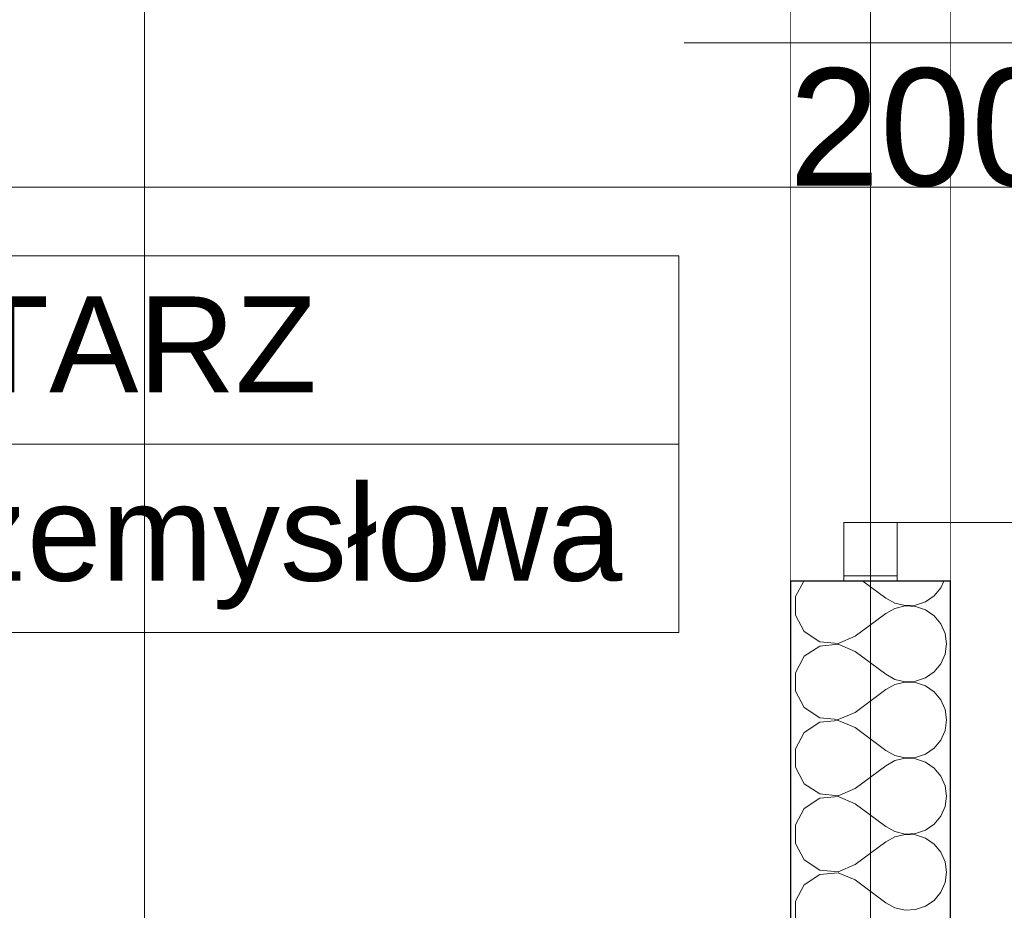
# Model space of a CAD drawing. Header units: millimetres. Extents: x -12989 to 357906, y -50379 to 30884.
# Tile 62 of 256: x 4842 to 5766, y 4321 to 5157. Entities that reach past the tile are written whole.
import ezdxf
from ezdxf.enums import TextEntityAlignment as Align

# ---------------------------------------------------------------- set-up
doc = ezdxf.new("R2010")
doc.units = ezdxf.units.MM
doc.header["$MEASUREMENT"] = 0
doc.linetypes.add('Wipeout_Contour', pattern=[1000, 0, -1000])
for name, color, linetype, lineweight in [('04-ŚCIANY DZIAŁOWE_Nr_pióra__20', 1, 'Continuous', 13), ('Nowe_04-ŚCIANY DZIAŁOWE_Nr_pióra__27', 7, 'Continuous', 25), ('Nowe_A_WYM_ZEWNETRZNE_Nr_pióra__1', 7, 'Continuous', 13), ('Nowe_A_WYM_ZEWNETRZNE_Nr_pióra__45', 7, 'Continuous', 15), ('Nowe_A_WYM_ZEWNETRZNE_Nr_pióra__85', 7, 'Continuous', 13), ('Nowe_Drzwi Archicad_Nr_pióra__23', 7, 'Continuous', 15), ('Nowe_Drzwi Archicad_Nr_pióra__27', 7, 'Continuous', 25), ('Nowe_Drzwi Archicad_Nr_pióra__3', 7, 'Continuous', 13), ('Nowe_Metryczki pomieszczeń Archicada_Nr_pióra__1', 7, 'Continuous', 13), ('Nowe_Warstwa IFC.Import IFC_Nr_pióra__1', 7, 'Continuous', 13), ('Nowe_Warstwa IFC.Import IFC_Nr_pióra__4', 7, 'Continuous', 13), ('Nowe_Znaczniki drzwi Archicada_Nr_pióra__45', 7, 'Continuous', 15), ('Nowe_Znaczniki drzwi Archicada_Nr_pióra__5', 7, 'Continuous', 13), ('Nowe_Znaczniki drzwi Archicada_Nr_pióra__7', 7, 'Continuous', 13)]:
    doc.layers.add(name, color=color, linetype=linetype, lineweight=lineweight)
for name, color, linetype in [('Nowe_04-ŚCIANY DZIAŁOWE', 7, 'Continuous'), ('Nowe_A_OZN_STREFY', 7, 'Continuous'), ('Nowe_A_WYM_ZEWNETRZNE', 7, 'Continuous'), ('Nowe_Drzwi Archicad', 7, 'Continuous'), ('Nowe_Warstwa IFC.Import IFC', 7, 'Continuous'), ('Nowe_Znaczniki drzwi Archicada', 7, 'Continuous')]:
    doc.layers.add(name, color=color, linetype=linetype)
doc.layers.add('Nowe_04-ŚCIANY DZIAŁOWE_Nr_pióra__174', color=7, linetype='Continuous', lineweight=5, true_color=0x6a6a6a)
doc.styles.add('STYL_AUTOMATYCZNY_1', font='arial.ttf')
doc.styles.add('STYL_AUTOMATYCZNY_2', font='arial.ttf')
doc.styles.add('STYL_AUTOMATYCZNY_3', font='arial.ttf')
doc.linetypes.add('Izolacja przeciwwodna I 01 I WSC', pattern='A,0,[1,PAB.6.3 RZUT PARTERU1.Shx,S=0.396825,R=0,X=0,Y=0],-100,0', length=100)
doc.dimstyles.new('STYL_AUTOMATYCZNY__1', dxfattribs={"dimtxt": 139.999998, "dimasz": 71.25, "dimexe": 0.18, "dimexo": 0.0625, "dimgap": 0, "dimtad": 1, "dimtih": 1, "dimtoh": 1, "dimdec": 0, "dimlfac": 0.1, "dimzin": 0, "dimdsep": 46, "dimtxsty": 'STYL_AUTOMATYCZNY_3', "dimblk": 'ARROWHEAD_6', "dimblk1": 'ARROWHEAD_6', "dimblk2": 'ARROWHEAD_6', "dimcen": 0.09, "dimse1": 1, "dimse2": 1, "dimclrd": 7, "dimclre": 7, "dimclrt": 7, "dimadec": 0, "dimazin": 0, "dimtfac": 1, "dimtdec": 4, "dimtmove": 0, "dimatfit": 3, "dimfxl": 0, "dimtolj": 1, "dimtzin": 0, "dimarcsym": 0})
doc.dimstyles.new('STYL_AUTOMATYCZNY__2', dxfattribs={"dimtxt": 139.999998, "dimasz": 71.25, "dimexe": 0.18, "dimexo": 0.0625, "dimgap": 0, "dimtad": 1, "dimdec": 0, "dimlfac": 0.1, "dimzin": 0, "dimdsep": 46, "dimtxsty": 'STYL_AUTOMATYCZNY_3', "dimblk": 'ARROWHEAD_6', "dimblk1": 'ARROWHEAD_6', "dimblk2": 'ARROWHEAD_6', "dimcen": 0.09, "dimse1": 1, "dimse2": 1, "dimclrd": 7, "dimclre": 7, "dimclrt": 7, "dimadec": 0, "dimazin": 0, "dimtfac": 1, "dimtdec": 4, "dimtmove": 0, "dimatfit": 3, "dimfxl": 0, "dimtolj": 1, "dimtzin": 0, "dimarcsym": 0})
doc.dimstyles.new('STYL_AUTOMATYCZNY__4', dxfattribs={"dimtxt": 139.999998, "dimasz": 71.25, "dimexe": 0.18, "dimexo": 0.0625, "dimgap": 0, "dimtad": 1, "dimdec": 0, "dimlfac": 0.1, "dimzin": 0, "dimdsep": 46, "dimtxsty": 'STYL_AUTOMATYCZNY_3', "dimblk": 'ARROWHEAD_6', "dimblk1": 'ARROWHEAD_6', "dimblk2": 'ARROWHEAD_6', "dimcen": 0.09, "dimse1": 1, "dimse2": 1, "dimclrd": 7, "dimclre": 7, "dimclrt": 7, "dimadec": 0, "dimazin": 0, "dimtfac": 1, "dimtdec": 4, "dimtmove": 2, "dimatfit": 3, "dimfxl": 0, "dimtolj": 1, "dimtzin": 0, "dimarcsym": 0})

# ---------------------------------------------------------------- blocks, each defined once
blk = doc.blocks.new('KORYTARZ_0.2_6_1', base_point=(4118.26, 4758.93))
at = {"color": 254, "linetype": 'Wipeout_Contour', "lineweight": 0, "ltscale": 27408.160854}
blk.add_wipeout([(4365.98, 4582.14), (5460.9, 4582.14), (5460.9, 4935.71), (4365.98, 4935.71)], dxfattribs=at).dxf.layer = 'Nowe_A_OZN_STREFY'
at = {"layer": 'Nowe_Metryczki pomieszczeń Archicada_Nr_pióra__1', "color": 7, "linetype": 'Continuous', "lineweight": 13}
for p, q in [((4365.98, 4935.71), (5460.9, 4935.71)), ((5460.9, 4935.71), (5460.9, 4758.93)), ((5460.9, 4758.93), (4365.98, 4758.93)), ((4365.98, 4758.93), (5460.9, 4758.93)), ((5460.9, 4758.93), (5460.9, 4582.14)), ((5460.9, 4582.14), (4365.98, 4582.14))]:
    blk.add_line(p, q, dxfattribs=at)
at = {"layer": 'Nowe_Metryczki pomieszczeń Archicada_Nr_pióra__1', "color": 7, "lineweight": 13}
for tag, style, p in [('DUMMY_992', 'STYL_AUTOMATYCZNY_1', (4112.85, 4918.04)), ('DUMMY_994', 'STYL_AUTOMATYCZNY_2', (5097.35, 4918.04)), ('ROOM_NUMBER', 'STYL_AUTOMATYCZNY_1', (3941.26, 4897.46)), ('ROOM_NAME', 'STYL_AUTOMATYCZNY_2', (4436.69, 4897.46)), ('DUMMY_993', 'STYL_AUTOMATYCZNY_2', (3941.26, 4741.25)), ('DUMMY_995', 'STYL_AUTOMATYCZNY_2', (4436.69, 4741.25)), ('stFloorCovering', 'STYL_AUTOMATYCZNY_2', (4436.69, 4720.68))]:
    blk.add_attdef(tag, text='', height=90, dxfattribs=dict(at, style=style)).set_placement(p, align=Align.TOP_LEFT)
blk = doc.blocks.new('*X58')
at = {"layer": 'Nowe_04-ŚCIANY DZIAŁOWE_Nr_pióra__174', "color": 251, "linetype": 'Continuous', "lineweight": 5, "true_color": 0x6a6a6a}
for p, q in [((5578.19, 4630.39), (5570.39, 4615.84)), ((5633.55, 4630.39), (5655.02, 4614.29)), ((5700.55, 4616.49), (5706.83, 4624.08)), ((5706.83, 4624.08), (5709.62, 4630.39)), ((5570.39, 4615.84), (5570.39, 4598.44)), ((5655.02, 4614.29), (5663.65, 4609.52)), ((5692.43, 4610.91), (5700.55, 4616.49)), ((5663.65, 4604.77), (5655.02, 4600)), ((5663.65, 4609.52), (5673.25, 4607.29)), ((5673.25, 4607), (5663.65, 4604.77)), ((5673.25, 4607.29), (5683.09, 4607.76)), ((5683.09, 4606.52), (5673.25, 4607)), ((5683.09, 4607.76), (5692.43, 4610.91)), ((5692.43, 4603.37), (5683.09, 4606.52)), ((5700.55, 4597.79), (5692.43, 4603.37)), ((5570.39, 4598.44), (5578.61, 4583.11)), ((5626.45, 4578.57), (5655.02, 4600)), ((5706.83, 4590.2), (5700.55, 4597.79)), ((5710.81, 4581.19), (5706.83, 4590.2)), ((5578.61, 4583.11), (5593.09, 4573.48)), ((5610.41, 4571.84), (5626.45, 4578.57)), ((5712.17, 4571.43), (5710.81, 4581.19)), ((5593.09, 4569.38), (5578.61, 4559.75)), ((5593.09, 4573.48), (5610.41, 4571.84)), ((5610.41, 4571.02), (5593.09, 4569.38)), ((5626.45, 4564.29), (5610.41, 4571.02)), ((5710.81, 4561.67), (5712.17, 4571.43)), ((5578.61, 4559.75), (5570.39, 4544.41)), ((5626.45, 4564.29), (5655.02, 4542.86)), ((5706.83, 4552.65), (5710.81, 4561.67)), ((5700.55, 4545.07), (5706.83, 4552.65)), ((5570.39, 4544.41), (5570.39, 4527.02)), ((5655.02, 4542.86), (5663.65, 4538.09)), ((5683.09, 4536.34), (5692.43, 4539.48)), ((5692.43, 4539.48), (5700.55, 4545.07)), ((5663.65, 4533.34), (5655.02, 4528.57)), ((5663.65, 4538.09), (5673.25, 4535.86)), ((5673.25, 4535.57), (5663.65, 4533.34)), ((5673.25, 4535.86), (5683.09, 4536.34)), ((5683.09, 4535.09), (5673.25, 4535.57)), ((5692.43, 4531.94), (5683.09, 4535.09)), ((5700.55, 4526.36), (5692.43, 4531.94)), ((5570.39, 4527.02), (5578.61, 4511.68)), ((5626.45, 4507.14), (5655.02, 4528.57)), ((5706.83, 4518.78), (5700.55, 4526.36)), ((5578.61, 4511.68), (5593.09, 4502.05)), ((5710.81, 4509.76), (5706.83, 4518.78)), ((5593.09, 4502.05), (5610.41, 4500.41)), ((5610.41, 4500.41), (5626.45, 4507.14)), ((5712.17, 4500), (5710.81, 4509.76)), ((5593.09, 4497.95), (5578.61, 4488.32)), ((5610.41, 4499.59), (5593.09, 4497.95)), ((5626.45, 4492.86), (5610.41, 4499.59)), ((5626.45, 4492.86), (5655.02, 4471.43)), ((5710.81, 4490.24), (5712.17, 4500)), ((5578.61, 4488.32), (5570.39, 4472.98)), ((5706.83, 4481.22), (5710.81, 4490.24)), ((5692.43, 4468.06), (5700.55, 4473.64)), ((5700.55, 4473.64), (5706.83, 4481.22)), ((5570.39, 4472.98), (5570.39, 4455.59)), ((5655.02, 4471.43), (5663.65, 4466.66)), ((5663.65, 4466.66), (5673.25, 4464.43)), ((5673.25, 4464.43), (5683.09, 4464.91)), ((5683.09, 4464.91), (5692.43, 4468.06)), ((5570.39, 4455.59), (5578.61, 4440.25)), ((5626.45, 4435.71), (5655.02, 4457.14)), ((5663.65, 4461.91), (5655.02, 4457.14)), ((5673.25, 4464.14), (5663.65, 4461.91)), ((5683.09, 4463.66), (5673.25, 4464.14)), ((5692.43, 4460.52), (5683.09, 4463.66)), ((5700.55, 4454.93), (5692.43, 4460.52)), ((5706.83, 4447.35), (5700.55, 4454.93)), ((5710.81, 4438.33), (5706.83, 4447.35)), ((5578.61, 4440.25), (5593.09, 4430.62)), ((5712.17, 4428.57), (5710.81, 4438.33)), ((5593.09, 4430.62), (5610.41, 4428.98)), ((5610.41, 4428.16), (5593.09, 4426.52)), ((5610.41, 4428.98), (5626.45, 4435.71)), ((5626.45, 4421.43), (5610.41, 4428.16)), ((5710.81, 4418.81), (5712.17, 4428.57)), ((5593.09, 4426.52), (5578.61, 4416.89)), ((5626.45, 4421.43), (5655.02, 4400)), ((5706.83, 4409.8), (5710.81, 4418.81)), ((5578.61, 4416.89), (5570.39, 4401.56)), ((5700.55, 4402.21), (5706.83, 4409.8)), ((5570.39, 4401.56), (5570.39, 4384.16)), ((5655.02, 4400), (5663.65, 4395.23)), ((5692.43, 4396.63), (5700.55, 4402.21)), ((5663.65, 4390.48), (5655.02, 4385.71)), ((5663.65, 4395.23), (5673.25, 4393)), ((5673.25, 4392.71), (5663.65, 4390.48)), ((5673.25, 4393), (5683.09, 4393.48)), ((5683.09, 4392.24), (5673.25, 4392.71)), ((5683.09, 4393.48), (5692.43, 4396.63)), ((5692.43, 4389.09), (5683.09, 4392.24)), ((5570.39, 4384.16), (5578.61, 4368.83)), ((5626.45, 4364.29), (5655.02, 4385.71)), ((5700.55, 4383.51), (5692.43, 4389.09)), ((5706.83, 4375.92), (5700.55, 4383.51)), ((5710.81, 4366.9), (5706.83, 4375.92)), ((5578.61, 4368.83), (5593.09, 4359.19)), ((5610.41, 4357.55), (5626.45, 4364.29)), ((5712.17, 4357.14), (5710.81, 4366.9)), ((5593.09, 4355.09), (5578.61, 4345.46)), ((5593.09, 4359.19), (5610.41, 4357.55)), ((5610.41, 4356.73), (5593.09, 4355.09)), ((5626.45, 4350), (5610.41, 4356.73)), ((5710.81, 4347.38), (5712.17, 4357.14)), ((5578.61, 4345.46), (5570.39, 4330.13)), ((5626.45, 4350), (5655.02, 4328.57)), ((5706.83, 4338.37), (5710.81, 4347.38)), ((5700.55, 4330.78), (5706.83, 4338.37)), ((5570.39, 4330.13), (5570.39, 4312.73)), ((5655.02, 4328.57), (5663.65, 4323.8)), ((5692.43, 4325.2), (5700.55, 4330.78)), ((5663.65, 4323.8), (5673.25, 4321.57)), ((5673.25, 4321.57), (5683.09, 4322.05)), ((5683.09, 4322.05), (5692.43, 4325.2))]:
    blk.add_line(p, q, dxfattribs=at)
blk = doc.blocks.new('WSC Marker D[11]_1', base_point=(5715.74, 5135.39))
at = {"layer": 'Nowe_Znaczniki drzwi Archicada_Nr_pióra__7', "color": 7, "lineweight": 13, "style": 'STYL_AUTOMATYCZNY_2'}
for tag, p in [('DUMMY_290', (5350.02, 5135.39)), ('DUMMY_287', (5900.02, 4635.39))]:
    blk.add_attdef(tag, text='', height=100, rotation=90, dxfattribs=at).set_placement(p, align=Align.BOTTOM_LEFT)
at = {"color": 254, "linetype": 'Wipeout_Contour', "lineweight": 0, "ltscale": 161264.716024}
blk.add_wipeout([(6215.74, 5010.39), (6215.74, 5010.39), (6263.57, 5019.91), (6304.13, 5047), (6331.22, 5087.56), (6340.74, 5135.39), (6331.22, 5183.23), (6304.13, 5223.78), (6263.57, 5250.88), (6215.74, 5260.39), (6215.74, 5260.39), (6215.74, 5260.39), (6167.9, 5250.88), (6127.35, 5223.78), (6100.25, 5183.23), (6090.74, 5135.39), (6100.25, 5087.56), (6127.35, 5047), (6167.9, 5019.91)], dxfattribs=at).dxf.layer = 'Nowe_Znaczniki drzwi Archicada'
at = {"layer": 'Nowe_Znaczniki drzwi Archicada_Nr_pióra__45', "color": 7, "linetype": 'Continuous', "lineweight": 15}
blk.add_line((6090.74, 5135.39), (5465.74, 5135.39), dxfattribs=at)
at = {"layer": 'Nowe_Znaczniki drzwi Archicada_Nr_pióra__5', "color": 7, "linetype": 'Continuous', "lineweight": 13, "flags": 128}
blk.add_lwpolyline([(6215.74, 5010.39, 1), (6215.74, 5260.39, 1)], format="xyb", close=True, dxfattribs=at)
at = {"layer": 'Nowe_Znaczniki drzwi Archicada_Nr_pióra__7', "color": 7, "lineweight": 13, "style": 'STYL_AUTOMATYCZNY_2'}
for tag, height, rotation, p in [('AC_WIDO_ID', 100, 90, (6300.02, 5080.35)), ('DUMMY_288', 100, 90, (6100.02, 4635.39)), ('DUMMY_289', 100, 90, (6300.02, 4635.39)), ('AC_MarkerText_2', 110, 360, (5647.94, 5188.55)), ('AC_MarkerText_3', 110, 360, (5564.04, 4968.55))]:
    blk.add_attdef(tag, text='', height=height, rotation=rotation, dxfattribs=at).set_placement(p, align=Align.BOTTOM_LEFT)
blk = doc.blocks.new('WSC Drzwi 26[10]_1')
at = {"layer": 'Nowe_Drzwi Archicad_Nr_pióra__23', "color": 7, "linetype": 'Continuous', "lineweight": 15}
blk.add_line((5665.74, 4630.39), (5615.74, 4630.39), dxfattribs=at)
at = {"layer": 'Nowe_Drzwi Archicad_Nr_pióra__27', "color": 7, "linetype": 'Continuous', "lineweight": 25}
for p, q in [((5615.74, 4630.39), (5565.74, 4630.39)), ((5665.74, 4630.39), (5615.74, 4630.39)), ((5665.74, 4630.39), (5615.74, 4630.39)), ((5715.74, 4630.39), (5665.74, 4630.39))]:
    blk.add_line(p, q, dxfattribs=at)
at = {"layer": 'Nowe_Drzwi Archicad_Nr_pióra__3', "color": 7, "linetype": 'Continuous', "lineweight": 13}
blk.add_arc((5665.74, 4685.39), 900, 0, 90, dxfattribs=at)
at = {"layer": 'Nowe_Znaczniki drzwi Archicada', "color": 7, "lineweight": 15}
blk.add_blockref('WSC Marker D[11]_1', (5715.74, 5135.39), dxfattribs=at).add_auto_attribs({'AC_MarkerText_2': '90', 'AC_MarkerText_3': '200', 'AC_WIDO_ID': 'D5'})
at = {"color": 254, "linetype": 'Wipeout_Contour', "lineweight": 0, "ltscale": 29267.808313}
blk.add_wipeout([(5665.74, 4635.39), (5665.74, 4685.39), (5615.74, 4685.39), (5615.74, 4635.39)], dxfattribs=at).dxf.layer = 'Nowe_Drzwi Archicad'
at = {"layer": 'Nowe_Drzwi Archicad_Nr_pióra__23', "color": 7, "linetype": 'Continuous', "lineweight": 15}
for p, q in [((5665.74, 4685.39), (5615.74, 4685.39)), ((5615.74, 4685.39), (5615.74, 4635.39)), ((5665.74, 4635.39), (5665.74, 4685.39)), ((5615.74, 4635.39), (5615.74, 4630.39)), ((5615.74, 4635.39), (5665.74, 4635.39)), ((5665.74, 4635.39), (5665.74, 4630.39))]:
    blk.add_line(p, q, dxfattribs=at)
at = {"layer": 'Nowe_Drzwi Archicad_Nr_pióra__3', "color": 7, "linetype": 'Continuous', "lineweight": 13}
blk.add_line((5665.74, 4685.39), (6565.74, 4685.39), dxfattribs=at)
blk = doc.blocks.new('Ściana_5_1', base_point=(5640.74, 14850))
at = {"color": 254, "linetype": 'Wipeout_Contour', "lineweight": 0, "ltscale": 25881.224624}
blk.add_wipeout([(5565.74, 150), (5715.74, 150), (5715.74, 4630.39), (5565.74, 4630.39)], dxfattribs=at).dxf.layer = 'Nowe_04-ŚCIANY DZIAŁOWE'
at = {"layer": 'Nowe_04-ŚCIANY DZIAŁOWE', "color": 7, "lineweight": 25}
blk.add_blockref('*X58', (0, 0), dxfattribs=at)
at = {"color": 254, "linetype": 'Wipeout_Contour', "lineweight": 0, "ltscale": 30550.194696}
blk.add_wipeout([(5715.74, 4630.39), (5715.74, 5640.39), (5565.74, 5640.39), (5565.74, 4630.39)], dxfattribs=at).dxf.layer = 'Nowe_04-ŚCIANY DZIAŁOWE'
at = {"layer": 'Nowe_04-ŚCIANY DZIAŁOWE_Nr_pióra__27', "color": 7, "linetype": 'Continuous', "lineweight": 25}
for p, q in [((5615.74, 4630.39), (5565.74, 4630.39)), ((5665.74, 4630.39), (5615.74, 4630.39)), ((5715.74, 4630.39), (5665.74, 4630.39))]:
    blk.add_line(p, q, dxfattribs=at)
at = {"layer": 'Nowe_04-ŚCIANY DZIAŁOWE_Nr_pióra__27', "color": 7, "linetype": 'Continuous', "lineweight": 25, "flags": 128}
for points in [[(5565.74, 4630.39), (5565.74, 2000)], [(5715.74, 150), (5715.74, 4630.39)]]:
    blk.add_lwpolyline(points, dxfattribs=at)
at = {"layer": 'Nowe_Drzwi Archicad', "color": 7, "linetype": 'Continuous', "lineweight": 13}
blk.add_blockref('WSC Drzwi 26[10]_1', (0, 0), dxfattribs=at)
blk = doc.blocks.new('Standardowy znacznik osi[93]_1', base_point=(-2344.56, 5000))
at = {"layer": 'Nowe_Warstwa IFC.Import IFC_Nr_pióra__4', "color": 7, "linetype": 'Continuous', "lineweight": 13}
blk.add_line((-2344.56, 5000), (39576.75, 5000), dxfattribs=at)
at = {"layer": 'Nowe_Warstwa IFC.Import IFC_Nr_pióra__1', "color": 7, "lineweight": 13, "style": 'STYL_AUTOMATYCZNY_2'}
for tag, p in [('AC_MarkerText_1_0', (-2594.56, 5087.5)), ('AC_MarkerText_1_1', (39826.75, 5087.5))]:
    blk.add_attdef(tag, text='', height=175, dxfattribs=at).set_placement(p, align=Align.TOP_CENTER)
blk = doc.blocks.new('*D267')
at = {"layer": 'Nowe_A_WYM_ZEWNETRZNE_Nr_pióra__45', "color": 7, "linetype": 'Continuous', "lineweight": 15}
for p, q in [((-1341.01, 187.5), (-1266.01, 112.5)), ((-1341.01, 37.5), (-1266.01, -37.5))]:
    blk.add_line(p, q, dxfattribs=at)
at = {"layer": 'Nowe_A_WYM_ZEWNETRZNE_Nr_pióra__85', "color": 7, "linetype": 'Continuous', "lineweight": 13}
for p, q in [((-1303.51, 150), (-1303.51, 6849.85)), ((-1233.2, 150), (-1373.83, 150)), ((-1303.51, 0), (-1303.51, 150)), ((-1233.2, 0), (-1373.83, 0)), ((-1303.51, -56.25), (-1303.51, 0))]:
    blk.add_line(p, q, dxfattribs=at)
at = {"layer": 'Nowe_A_WYM_ZEWNETRZNE_Nr_pióra__1', "color": 7, "lineweight": 13, "insert": (-1331.51, -251.06), "char_height": 140, "attachment_point": 7, "rotation": 90, "style": 'STYL_AUTOMATYCZNY_3'}
blk.add_mtext('\\A1;{\\pql;\\fArial|b0|i0|c238|p0;\\W1.000000;15}', dxfattribs=at)
blk = doc.blocks.new('ARROWHEAD_6')
at = {"color": 0, "linetype": 'Continuous', "lineweight": 0}
for p, q in [((-0.5, -0.5), (0.5, 0.5)), ((0, 0), (-1, 0))]:
    blk.add_line(p, q, dxfattribs=at)
blk = doc.blocks.new('*D268')
at = {"layer": 'Nowe_A_WYM_ZEWNETRZNE_Nr_pióra__45', "color": 7, "linetype": 'Continuous', "lineweight": 15}
blk.add_line((-1341.01, 187.5), (-1266.01, 112.5), dxfattribs=at)
at = {"layer": 'Nowe_A_WYM_ZEWNETRZNE_Nr_pióra__85', "color": 7, "linetype": 'Continuous', "lineweight": 13}
blk.add_line((-1303.51, 150), (-1303.51, 6849.85), dxfattribs=at)
blk = doc.blocks.new('*D269')
at = {"layer": 'Nowe_A_WYM_ZEWNETRZNE_Nr_pióra__45', "color": 7, "linetype": 'Continuous', "lineweight": 15}
for p, q in [((-1341.01, 6887.35), (-1266.01, 6812.35)), ((-1341.01, 187.5), (-1266.01, 112.5))]:
    blk.add_line(p, q, dxfattribs=at)
at = {"layer": 'Nowe_A_WYM_ZEWNETRZNE_Nr_pióra__85', "color": 7, "linetype": 'Continuous', "lineweight": 13}
for p, q in [((-1233.2, 6849.85), (-1373.83, 6849.85)), ((-1303.51, 150), (-1303.51, 6849.85))]:
    blk.add_line(p, q, dxfattribs=at)
at = {"layer": 'Nowe_A_WYM_ZEWNETRZNE_Nr_pióra__1', "color": 7, "lineweight": 13, "char_height": 140, "attachment_point": 7, "rotation": 90, "style": 'STYL_AUTOMATYCZNY_3'}
for s, insert in [('\\A1;{\\pql;\\fArial|b0|i0|c238|p0;\\W1.000000;15}', (-1331.51, 6598.78)), ('\\A1;{\\pql;\\fArial|b0|i0|c238|p0;\\W1.000000;670}', (-1331.51, 3232.97))]:
    blk.add_mtext(s, dxfattribs=dict(at, insert=insert))
blk = doc.blocks.new('*D277')
at = {"layer": 'Nowe_A_WYM_ZEWNETRZNE_Nr_pióra__45', "color": 7, "linetype": 'Continuous', "lineweight": 15}
for p, q in [((3853.24, 5699.85), (3778.24, 5624.85)), ((5603.24, 5699.85), (5528.24, 5624.85))]:
    blk.add_line(p, q, dxfattribs=at)
at = {"layer": 'Nowe_A_WYM_ZEWNETRZNE_Nr_pióra__85', "color": 7, "linetype": 'Continuous', "lineweight": 13}
for p, q in [((3815.74, 5592.04), (3815.74, 5732.66)), ((5565.74, 5592.04), (5565.74, 5732.66)), ((3665.74, 5662.35), (3815.74, 5662.35)), ((3815.74, 5662.35), (5565.74, 5662.35))]:
    blk.add_line(p, q, dxfattribs=at)
at = {"layer": 'Nowe_A_WYM_ZEWNETRZNE_Nr_pióra__1', "color": 7, "lineweight": 13, "char_height": 140, "attachment_point": 7, "style": 'STYL_AUTOMATYCZNY_3'}
for s, insert in [('\\A1;{\\pql;\\fArial|b0|i0|c238|p0;\\W1.000000;175}', (4423.79, 5690.35)), ('\\A1;{\\pql;\\fArial|b0|i0|c238|p0;\\W1.000000;15}', (5314.68, 5690.35))]:
    blk.add_mtext(s, dxfattribs=dict(at, insert=insert))
blk = doc.blocks.new('*D323')
at = {"layer": 'Nowe_A_WYM_ZEWNETRZNE_Nr_pióra__45', "color": 7, "linetype": 'Continuous', "lineweight": 15}
for p, q in [((3853.24, -1542.08), (3778.24, -1617.08)), ((5603.24, -1542.08), (5528.24, -1617.08))]:
    blk.add_line(p, q, dxfattribs=at)
at = {"layer": 'Nowe_A_WYM_ZEWNETRZNE_Nr_pióra__85', "color": 7, "linetype": 'Continuous', "lineweight": 13}
for p, q in [((3815.74, -1649.9), (3815.74, -1509.27)), ((5565.74, -1649.9), (5565.74, -1509.27)), ((3665.74, -1579.58), (3815.74, -1579.58)), ((3815.74, -1579.58), (5565.74, -1579.58))]:
    blk.add_line(p, q, dxfattribs=at)
at = {"layer": 'Nowe_A_WYM_ZEWNETRZNE_Nr_pióra__1', "color": 7, "lineweight": 13, "char_height": 140, "attachment_point": 7, "style": 'STYL_AUTOMATYCZNY_3'}
for s, insert in [('\\A1;{\\pql;\\fArial|b0|i0|c238|p0;\\W1.000000;175}', (4423.79, -1551.58)), ('\\A1;{\\pql;\\fArial|b0|i0|c238|p0;\\W1.000000;15}', (5314.68, -1551.58))]:
    blk.add_mtext(s, dxfattribs=dict(at, insert=insert))
blk = doc.blocks.new('*D324')
at = {"layer": 'Nowe_A_WYM_ZEWNETRZNE_Nr_pióra__45', "color": 7, "linetype": 'Continuous', "lineweight": 15}
for p, q in [((5603.24, -1542.08), (5528.24, -1617.08)), ((5753.24, -1542.08), (5678.24, -1617.08))]:
    blk.add_line(p, q, dxfattribs=at)
at = {"layer": 'Nowe_A_WYM_ZEWNETRZNE_Nr_pióra__85', "color": 7, "linetype": 'Continuous', "lineweight": 13}
for p, q in [((5565.74, -1649.9), (5565.74, -1509.27)), ((5715.74, -1649.9), (5715.74, -1509.27)), ((5565.74, -1579.58), (5715.74, -1579.58))]:
    blk.add_line(p, q, dxfattribs=at)
blk = doc.blocks.new('*D325')
at = {"layer": 'Nowe_A_WYM_ZEWNETRZNE_Nr_pióra__45', "color": 7, "linetype": 'Continuous', "lineweight": 15}
for p, q in [((5753.24, -1542.08), (5678.24, -1617.08)), ((36387.5, -1542.08), (36312.5, -1617.08))]:
    blk.add_line(p, q, dxfattribs=at)
at = {"layer": 'Nowe_A_WYM_ZEWNETRZNE_Nr_pióra__85', "color": 7, "linetype": 'Continuous', "lineweight": 13}
for p, q in [((5715.74, -1649.9), (5715.74, -1509.27)), ((36350, -1649.9), (36350, -1509.27)), ((5715.74, -1579.58), (36350, -1579.58))]:
    blk.add_line(p, q, dxfattribs=at)
at = {"layer": 'Nowe_A_WYM_ZEWNETRZNE_Nr_pióra__1', "color": 7, "lineweight": 13, "char_height": 140, "attachment_point": 7, "style": 'STYL_AUTOMATYCZNY_3'}
for s, insert in [('\\A1;{\\pql;\\fArial|b0|i0|c238|p0;\\W1.000000;3\xa0063}', (20685.85, -1551.58)), ('\\A1;{\\pql;\\fArial|b0|i0|c238|p0;\\W1.000000;15}', (36098.94, -1551.58))]:
    blk.add_mtext(s, dxfattribs=dict(at, insert=insert))
blk = doc.blocks.new('*D327')
at = {"layer": 'Nowe_A_WYM_ZEWNETRZNE_Nr_pióra__45', "color": 7, "linetype": 'Continuous', "lineweight": 15}
for p, q in [((36387.5, -1542.08), (36312.5, -1617.08)), ((36462.5, -1617.08), (36537.5, -1542.08))]:
    blk.add_line(p, q, dxfattribs=at)
at = {"layer": 'Nowe_A_WYM_ZEWNETRZNE_Nr_pióra__85', "color": 7, "linetype": 'Continuous', "lineweight": 13}
for p, q in [((36350, -1649.9), (36350, -1509.27)), ((36500, -1649.9), (36500, -1509.27)), ((5715.74, -1579.58), (36350, -1579.58)), ((36350, -1579.58), (36500, -1579.58)), ((36500, -1579.58), (36556.25, -1579.58))]:
    blk.add_line(p, q, dxfattribs=at)
blk = doc.blocks.new('*D409')
at = {"layer": 'Nowe_A_WYM_ZEWNETRZNE_Nr_pióra__45', "color": 7, "linetype": 'Continuous', "lineweight": 15}
for p, q in [((4996.69, 7062.5), (4921.69, 7137.5)), ((4921.69, 2037.5), (4996.69, 1962.5))]:
    blk.add_line(p, q, dxfattribs=at)
at = {"layer": 'Nowe_A_WYM_ZEWNETRZNE_Nr_pióra__85', "color": 7, "linetype": 'Continuous', "lineweight": 13}
for p, q in [((4959.19, 7100), (4959.19, 7156.25)), ((5029.5, 7100), (4888.88, 7100)), ((4959.19, 2000), (4959.19, 7100)), ((5029.5, 2000), (4888.88, 2000))]:
    blk.add_line(p, q, dxfattribs=at)
at = {"layer": 'Nowe_A_WYM_ZEWNETRZNE_Nr_pióra__1', "color": 7, "lineweight": 13, "insert": (4931.19, 3896.33), "char_height": 140, "attachment_point": 7, "rotation": 90, "style": 'STYL_AUTOMATYCZNY_3'}
blk.add_mtext('\\A1;{\\pql;\\fArial|b0|i0|c238|p0;\\W1.000000;510}', dxfattribs=at)

msp = doc.modelspace()

# ---------------------------------------------------------------- linework, layer by layer
at = {"layer": 'Nowe_A_OZN_STREFY', "color": 7, "linetype": 'Continuous', "lineweight": 0, "true_color": 0xffffff, "flags": 128}
msp.add_lwpolyline([(15386.34, 14850), (5715.74, 14850), (5715.74, 150), (7149.84, 150), (7149.84, 330), (7249.84, 330), (7249.84, 150), (10499.84, 150)], dxfattribs=at)
msp.add_lwpolyline([(3815.74, 6849.85), (3815.74, 2000), (5565.74, 2000), (5565.74, 6849.85)], close=True, dxfattribs=at)

# ---------------------------------------------------------------- next in the draw order: block references
at = {"layer": 'Nowe_A_OZN_STREFY', "color": 7, "linetype": 'Continuous', "lineweight": 13}
ref = msp.add_blockref('KORYTARZ_0.2_6_1', (4118.26, 4758.93), dxfattribs=at)
ref.add_attrib('ROOM_NAME', 'KORYTARZ', dxfattribs={"layer": 'Nowe_Metryczki pomieszczeń Archicada_Nr_pióra__1', "color": 7, "lineweight": 13, "height": 90, "style": 'STYL_AUTOMATYCZNY_2'}).set_placement((4436.69, 4897.46), align=Align.TOP_LEFT)
ref.add_attrib('stFloorCovering', 'pos.przemysłowa', dxfattribs={"layer": 'Nowe_Metryczki pomieszczeń Archicada_Nr_pióra__1', "color": 7, "lineweight": 13, "height": 90, "style": 'STYL_AUTOMATYCZNY_2'}).set_placement((4436.69, 4720.68), align=Align.TOP_LEFT)

# ---------------------------------------------------------------- next in the draw order: block references
at = {"layer": 'Nowe_04-ŚCIANY DZIAŁOWE', "color": 7, "lineweight": 25}
msp.add_blockref('Ściana_5_1', (5640.74, 14850), dxfattribs=at)

# ---------------------------------------------------------------- next in the draw order: dimensions: what is measured, and where the dimension line sits
at = {"layer": 'Nowe_A_WYM_ZEWNETRZNE', "color": 7, "linetype": 'Continuous', "lineweight": 13}
dim = msp.add_linear_dim(base=(4959.19, 7100), p1=(4690.74, 2000), p2=(4584.89, 7100), angle=90, dimstyle='STYL_AUTOMATYCZNY__4', dxfattribs=at)
dim.commit()
dim.dimension.update_dxf_attribs({"geometry": '*D409', "text_midpoint": (4861.19, 4056.14), "dimtype": 160, "text_rotation": 90})

# ---------------------------------------------------------------- next in the draw order: linework, layer by layer
at = {"layer": '04-ŚCIANY DZIAŁOWE_Nr_pióra__20', "color": 1, "linetype": 'Izolacja przeciwwodna I 01 I WSC', "lineweight": 13}
msp.add_line((5640.74, 6905.38), (5640.74, 150), dxfattribs=at)

# ---------------------------------------------------------------- next in the draw order: block references
at = {"layer": 'Nowe_Warstwa IFC.Import IFC', "color": 7, "linetype": 'Continuous', "lineweight": 13}
msp.add_blockref('Standardowy znacznik osi[93]_1', (-2344.56, 5000), dxfattribs=at)

# ---------------------------------------------------------------- next in the draw order: dimensions: what is measured, and where the dimension line sits
at = {"layer": 'Nowe_A_WYM_ZEWNETRZNE', "color": 7, "linetype": 'Continuous', "lineweight": 13}
for base, p1, p2, picture, middle in [((5565.74, 5662.35), (3815.74, 3499.92), (5565.74, 7500), '*D277', (4583.6, 5760.35)), ((5565.74, -1579.58), (3815.74, 3499.92), (5565.74, 7500), '*D323', (4583.6, -1481.58)), ((5715.74, -1579.58), (5565.74, 7500), (5715.74, 7500), '*D324', (5421.22, -1481.58)), ((36350, -1579.58), (5715.74, 7500), (36350, 150), '*D325', (20926.01, -1481.58)), ((36500, -1579.58), (36350, 7500), (36500, 7500), '*D327', (36205.48, -1481.58))]:
    dim = msp.add_linear_dim(base=base, p1=p1, p2=p2, dimstyle='STYL_AUTOMATYCZNY__1', dxfattribs=at)
    dim.commit()
    dim.dimension.update_dxf_attribs({"geometry": picture, "text_midpoint": middle, "dimtype": 160})
for base, p1, p2, picture, middle in [((-1303.51, 6849.85), (18000, 150), (2607.87, 6849.85), '*D269', (-1401.51, 3392.79)), ((-1303.51, 150), (18000, 0), (-350, 150), '*D267', (-1401.51, -144.52)), ((-1303.51453594, 150), (-350, 150), (18000, 150), '*D268', (-1401.51453487, 149.88141735))]:
    dim = msp.add_linear_dim(base=base, p1=p1, p2=p2, angle=90, dimstyle='STYL_AUTOMATYCZNY__2', dxfattribs=at)
    dim.commit()
    dim.dimension.update_dxf_attribs({"geometry": picture, "text_midpoint": middle, "dimtype": 160, "text_rotation": 90})

doc.saveas('drawing.dxf')
